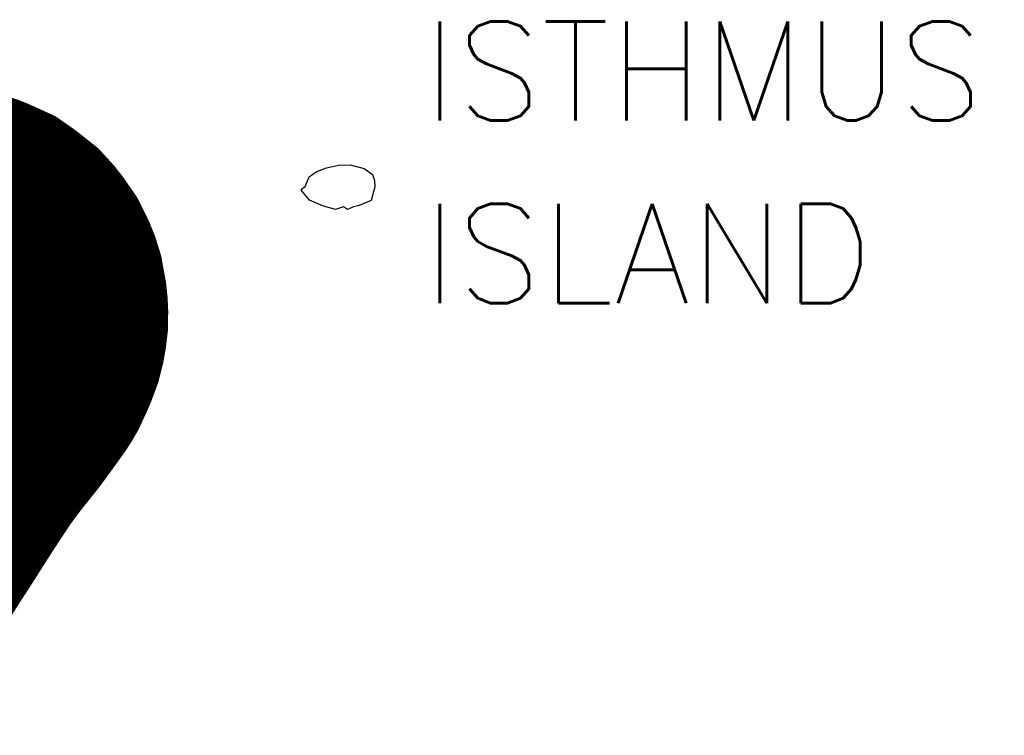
# Model space of a CAD drawing. Header units: feet. Extents: x 18803 to 104580, y -6601 to 116448.
# Tile 53 of 102: x 46544 to 49167, y 93665 to 95570. Entities that reach past the tile are written whole.
import ezdxf

# ---------------------------------------------------------------- set-up
doc = ezdxf.new("R2010")
doc.units = ezdxf.units.FT
doc.header["$LTSCALE"] = 100
doc.header["$MEASUREMENT"] = 0
for name, color, linetype in [('ELPC BOLD TITLE SHEET', 3, 'Continuous'), ('ITTW', 253, 'Continuous'), ('SL-VICINITY MAP', 2, 'Continuous')]:
    doc.layers.add(name, color=color, linetype=linetype)
doc.styles.add('L2640', font='simplex.shx', dxfattribs={"height": 264})

msp = doc.modelspace()

# ---------------------------------------------------------------- linework, layer by layer
at = {"layer": 'ELPC BOLD TITLE SHEET', "const_width": 1000}
msp.add_lwpolyline([(46043.3150084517, 94164.96781563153), (46081.19554034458, 94224.0904873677), (46081.32907922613, 94224.2968026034), (46082.05270551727, 94225.36494487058), (46092.12396546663, 94239.5120599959), (46117.91708676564, 94280.37103269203), (46128.58824992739, 94297.00778295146), (46128.66532912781, 94297.12730171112), (46154.83419541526, 94337.48544598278), (46156.65909522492, 94340.32186746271), (46156.75640795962, 94340.47416276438), (46193.10428951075, 94397.75240408), (46193.15145713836, 94397.82648851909), (46194.0444385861, 94399.22446480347), (46228.57339770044, 94452.65488866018), (46228.75564914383, 94452.93347660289), (46232.44664790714, 94458.50723071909), (46268.76538961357, 94512.97344172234), (46268.98399334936, 94513.29687984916), (46273.10386872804, 94519.31118571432), (46312.30654397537, 94571.68301337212), (46312.7324502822, 94572.23791807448), (46315.44674611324, 94575.68738393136), (46357.41565430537, 94628.11906188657), (46358.54191178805, 94629.55251306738), (46359.10997861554, 94630.30059723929), (46387.04161526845, 94668.37106911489), (46387.04331275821, 94668.37338210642), (46387.04495870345, 94668.37562529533), (46388.55881993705, 94670.43820411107), (46413.27770826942, 94705.04325545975), (46414.85733804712, 94707.48847431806), (46416.31823233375, 94709.99852908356), (46427.84713435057, 94734.98439828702), (46428.80706472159, 94737.29597185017), (46434.72386557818, 94753.25555824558), (46437.16783530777, 94763.2079534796), (46437.9160638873, 94767.30232624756), (46438.95090762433, 94775.81966467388), (46439.16866018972, 94788.05436061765), (46438.97539856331, 94792.48409327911), (46438.23815379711, 94799.50336963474), (46434.01399874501, 94822.63396243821), (46433.6125669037, 94823.92941434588), (46431.30231754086, 94829.71011806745), (46425.06180410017, 94842.30518153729), (46416.80667218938, 94854.29010069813), (46413.50991860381, 94858.44063608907), (46411.14780468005, 94861.0308300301), (46393.27415375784, 94875.16044552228), (46389.86840030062, 94877.53766327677), (46389.02278256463, 94877.92821639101), (46369.36585611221, 94886.68844018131), (46368.91631612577, 94886.86505530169), (46365.97530054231, 94887.85878195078), (46346.31662578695, 94893.44975670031), (46337.95524674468, 94894.99660526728), (46336.4146073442, 94895.24039468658), (46320.64383652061, 94897.31582988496), (46312.76652521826, 94897.89473247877), (46310.35026097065, 94897.96249554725), (46272.10542204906, 94897.29239211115), (46263.62189261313, 94896.70296339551), (46261.98249479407, 94896.53340398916), (46227.81962666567, 94891.82975805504), (46213.6319466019, 94889.38691586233), (46212.44247793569, 94889.15077033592), (46180.13268411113, 94881.876102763), (46179.97580831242, 94881.84130623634), (46165.63249061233, 94878.70771580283), (46162.39587595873, 94878.09022082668), (46141.56243017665, 94873.33973056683), (46140.18268612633, 94873.06644286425), (46097.6891590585, 94865.9084771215), (46096.59244394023, 94865.74720383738), (46096.3679702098, 94865.71895974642), (46021.70417813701, 94862.14937531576)], dxfattribs=at)
at = {"layer": 'SL-VICINITY MAP'}
for points in [[(47294.05120427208, 95116.07293627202), (47294.00353051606, 95119.35342977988), (47304.56978690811, 95126.06935650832), (47314.42353660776, 95152.4620466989), (47324.59613377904, 95159.17225257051), (47335.16239017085, 95165.88817929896), (47361.26331697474, 95176.11104987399), (47392.72631701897, 95183.13065842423), (47424.31746951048, 95183.58975669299), (47461.79250691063, 95174.29080351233), (47483.32127856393, 95158.19773863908), (47488.90685176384, 95141.87297931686), (47489.53887976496, 95125.47623262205), (47479.82815133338, 95089.24206190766), (47448.23086425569, 95075.65812917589), (47432.49936423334, 95072.14832489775), (47417.01236757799, 95065.3608875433), (47406.25541616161, 95071.76693485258), (47385.42121508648, 95064.90178926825), (47353.29338210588, 95074.27845067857), (47315.7558021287, 95090.13886761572), (47294.05120427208, 95116.07293627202)], [(46454.24486597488, 95103.86845472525), (46549.23002188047, 95101.96763972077), (46650.30462654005, 95073.90582897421), (46719.37955066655, 95048.66016935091), (46778.46997299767, 95033.11296899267), (46820.97596699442, 95014.0435691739), (46832.540772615, 94981.39977138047), (46822.89258676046, 94938.60413690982), (46787.03325776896, 94895.42758912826), (46756.53600201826, 94849.04777931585), (46726.52161841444, 94782.98786888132), (46649.89095440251, 94680.1574579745), (46573.31409873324, 94587.17138801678), (46500.94547663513, 94513.93359215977)]]:
    msp.add_lwpolyline(points, dxfattribs=at)

# ---------------------------------------------------------------- texts
at = {"layer": 'ITTW', "style": 'L2640'}
for s, p in [('ISTHMUS ', (47617.31639398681, 95301.78166806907)), ('ISLAND', (47617.31639398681, 94816.06738235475))]:
    msp.add_text(s, height=264, dxfattribs=at).set_placement(p)

doc.saveas('drawing.dxf')
